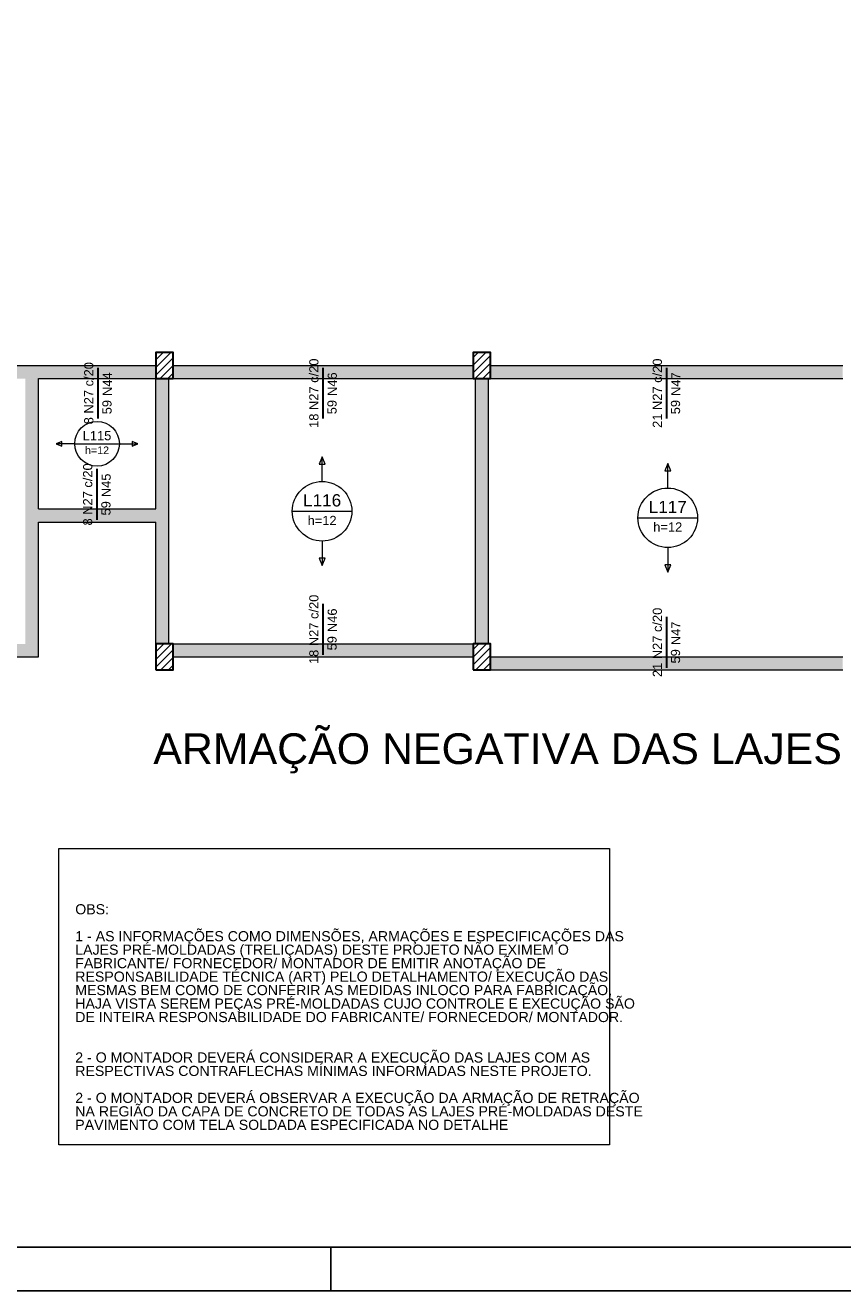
# Model space of a CAD drawing. Header units: millimetres. Extents: x 0 to 84.1, y 0 to 59.4.
# Tile 3 of 7: x 27.1 to 45.9, y 0 to 29.1. Entities that reach past the tile are written whole.
import ezdxf

# ---------------------------------------------------------------- set-up
doc = ezdxf.new("R2010")
doc.units = ezdxf.units.MM
doc.header["$MEASUREMENT"] = 0
doc.linetypes.add('NULL', pattern=[0])
for name, color, linetype, lineweight in [('CONTRAVENTAMENTOS', 4, 'Continuous', 9), ('Descrição da armadura', 7, 'Continuous', 0), ('DT-Armadura negativa', 4, 'Continuous', 30), ('DT-Hachura pilar em laje', 252, 'Continuous', 5), ('DT-Hachura viga em laje', 254, 'Continuous', 5), ('DT-Textos', 7, 'Continuous', 5), ('DT-Título', 3, 'Continuous', 20), ('FO-Pilares', 4, 'Continuous', 30), ('FO-Vigas', 1, 'Continuous', 20), ('Textos armaduras', 7, 'Continuous', 0)]:
    doc.layers.add(name, color=color, linetype=linetype, lineweight=lineweight)
doc.layers.add('SEDUC_MARF', color=1, linetype='Continuous')
doc.layers.add('SEDUC_MARGG', color=7, linetype='Continuous')
doc.styles.add('Arial', font='txt')

msp = doc.modelspace()

# ---------------------------------------------------------------- hatches: boundary and pattern name
at = {"layer": 'DT-Hachura pilar em laje', "linetype": 'Continuous'}
h = msp.add_hatch(dxfattribs=at)
h.set_pattern_fill('ANSI31', color=252, style=0)
h.paths.add_polyline_path([(30.072, 20.979), (30.272, 20.979), (30.472, 20.979), (30.472, 21.279), (30.472, 21.579), (30.272, 21.579), (30.072, 21.579), (30.072, 21.279)])
h = msp.add_hatch(dxfattribs=at)
h.set_pattern_fill('ANSI31', color=252, style=0)
h.paths.add_polyline_path([(37.374, 20.979), (37.574, 20.979), (37.774, 20.979), (37.774, 21.279), (37.774, 21.579), (37.574, 21.579), (37.374, 21.579), (37.374, 21.279)])
h = msp.add_hatch(dxfattribs=at)
h.set_pattern_fill('ANSI31', color=252, style=0)
h.paths.add_polyline_path([(30.072, 14.277), (30.272, 14.277), (30.472, 14.277), (30.472, 14.577), (30.472, 14.877), (30.272, 14.877), (30.072, 14.877), (30.072, 14.577)])
h = msp.add_hatch(dxfattribs=at)
h.set_pattern_fill('ANSI31', color=252, style=0)
h.paths.add_polyline_path([(37.374, 14.277), (37.574, 14.277), (37.774, 14.277), (37.774, 14.577), (37.774, 14.877), (37.574, 14.877), (37.374, 14.877), (37.374, 14.577)])
at = {"layer": 'DT-Hachura viga em laje', "linetype": 'Continuous'}
for points in [[(27.222, 21.13), (27.222, 21.13), (27.222, 21.28), (22.719, 21.28), (22.719, 20.98), (27.072, 20.98), (27.222, 21.13)], [(30.072, 21.28), (30.072, 21.28), (27.222, 21.28), (27.222, 21.13), (27.372, 20.98), (30.072, 20.98), (30.072, 21.28)], [(37.374, 21.28), (37.374, 21.28), (30.472, 21.28), (30.472, 20.98), (37.374, 20.98), (37.374, 21.28)], [(45.871, 21.279), (45.871, 21.279), (37.774, 21.279), (37.774, 20.98), (45.871, 20.98), (45.871, 21.279)], [(27.372, 17.981), (27.372, 17.981), (27.372, 20.98), (27.222, 21.13), (27.072, 20.98), (27.072, 17.831), (27.222, 17.831), (27.372, 17.981)], [(30.372, 20.98), (30.372, 20.98), (30.072, 20.98), (30.072, 17.981), (30.222, 17.831), (30.372, 17.831), (30.372, 20.98)], [(37.724, 20.98), (37.724, 20.98), (37.424, 20.98), (37.424, 14.877), (37.724, 14.877), (37.724, 20.98)], [(27.372, 17.681), (27.372, 17.681), (27.222, 17.831), (27.072, 17.831), (27.072, 14.877), (27.372, 14.577), (27.372, 17.681)], [(30.222, 17.831), (30.222, 17.831), (30.072, 17.981), (27.372, 17.981), (27.222, 17.831), (27.372, 17.681), (30.072, 17.681), (30.222, 17.831)], [(30.372, 17.831), (30.372, 17.831), (30.222, 17.831), (30.072, 17.681), (30.072, 14.877), (30.372, 14.877), (30.372, 17.831)], [(27.072, 14.877), (27.072, 14.877), (22.719, 14.877), (22.719, 14.577), (27.372, 14.577), (27.072, 14.877)], [(37.374, 14.577), (37.374, 14.577), (37.374, 14.877), (30.472, 14.877), (30.472, 14.577), (37.374, 14.577)], [(45.871, 14.577), (45.871, 14.577), (37.774, 14.577), (37.774, 14.277), (45.871, 14.277), (45.871, 14.577)]]:
    msp.add_hatch(color=254, dxfattribs=at).paths.add_polyline_path(points)

# ---------------------------------------------------------------- linework, layer by layer
at = {"layer": 'CONTRAVENTAMENTOS'}
msp.add_lwpolyline([(27.84, 10.168), (40.509, 10.168), (40.509, 3.355), (27.84, 3.355)], close=True, dxfattribs=at)
at = {"layer": 'DT-Armadura negativa'}
for points in [[(28.747, 20.059), (28.747, 21.229)], [(33.923, 20.059), (33.923, 21.229)], [(41.823, 20.059), (41.823, 21.229)], [(28.722, 17.731), (28.722, 18.901)], [(33.923, 14.627), (33.923, 15.798)], [(41.823, 14.327), (41.823, 15.498)]]:
    msp.add_lwpolyline(points, dxfattribs=at)
at = {"layer": 'DT-Textos'}
for p, q in [((27.911, 19.533), (27.784, 19.48)), ((27.911, 19.427), (27.911, 19.533)), ((29.66, 19.48), (29.533, 19.533)), ((29.533, 19.533), (29.533, 19.427)), ((27.784, 19.48), (27.911, 19.427)), ((28.208, 19.48), (29.236, 19.48)), ((29.533, 19.427), (29.66, 19.48)), ((33.898, 19.179), (33.827, 19.009)), ((33.827, 19.009), (33.968, 19.009)), ((33.968, 19.009), (33.898, 19.179)), ((41.848, 19.029), (41.777, 18.859)), ((41.918, 18.859), (41.848, 19.029)), ((41.777, 18.859), (41.918, 18.859)), ((33.212, 17.928), (34.583, 17.928)), ((41.162, 17.778), (42.533, 17.778)), ((33.968, 16.848), (33.827, 16.848)), ((33.827, 16.848), (33.898, 16.678)), ((33.898, 16.678), (33.968, 16.848)), ((41.918, 16.698), (41.777, 16.698)), ((41.777, 16.698), (41.848, 16.528)), ((41.848, 16.528), (41.918, 16.698))]:
    msp.add_line(p, q, dxfattribs=at)
for points in [[(28.208, 19.48), (27.784, 19.48)], [(29.236, 19.48), (29.66, 19.48)], [(33.898, 18.614), (33.898, 19.179)], [(41.848, 18.464), (41.848, 19.029)], [(33.898, 17.243), (33.898, 16.678)], [(41.848, 17.093), (41.848, 16.528)]]:
    msp.add_lwpolyline(points, dxfattribs=at)
for centre, radius in [((28.722, 19.48), 0.514), ((33.898, 17.928), 0.685), ((41.848, 17.778), 0.685)]:
    msp.add_circle(centre, radius, dxfattribs=at)
at = {"layer": 'FO-Pilares'}
for points in [[(30.072, 20.979), (30.272, 20.979), (30.472, 20.979), (30.472, 21.279), (30.472, 21.579), (30.272, 21.579), (30.072, 21.579), (30.072, 21.279), (30.072, 20.979)], [(37.374, 20.979), (37.574, 20.979), (37.774, 20.979), (37.774, 21.279), (37.774, 21.579), (37.574, 21.579), (37.374, 21.579), (37.374, 21.279), (37.374, 20.979)], [(30.072, 14.277), (30.272, 14.277), (30.472, 14.277), (30.472, 14.577), (30.472, 14.877), (30.272, 14.877), (30.072, 14.877), (30.072, 14.577), (30.072, 14.277)], [(37.374, 14.277), (37.574, 14.277), (37.774, 14.277), (37.774, 14.577), (37.774, 14.877), (37.574, 14.877), (37.374, 14.877), (37.374, 14.577), (37.374, 14.277)]]:
    msp.add_lwpolyline(points, close=True, dxfattribs=at)
at = {"layer": 'FO-Vigas'}
for p, q in [((22.719, 21.279), (27.222, 21.279)), ((27.222, 21.279), (30.072, 21.279)), ((30.472, 21.279), (37.374, 21.279)), ((37.774, 21.279), (45.872, 21.279)), ((27.372, 17.981), (27.372, 20.979)), ((27.372, 20.979), (30.072, 20.979)), ((30.072, 17.981), (30.072, 20.979)), ((30.372, 17.831), (30.372, 20.979)), ((30.472, 20.979), (37.374, 20.979)), ((37.424, 14.877), (37.424, 20.979)), ((37.724, 14.877), (37.724, 20.979)), ((37.774, 20.979), (45.872, 20.979)), ((27.372, 17.981), (30.072, 17.981)), ((30.372, 14.877), (30.372, 17.831)), ((27.372, 17.681), (30.072, 17.681)), ((27.372, 14.577), (27.372, 17.681)), ((30.072, 14.877), (30.072, 17.681)), ((30.472, 14.877), (37.374, 14.877)), ((22.719, 14.577), (27.372, 14.577)), ((30.472, 14.577), (37.374, 14.577)), ((37.774, 14.577), (45.872, 14.577)), ((37.774, 14.277), (45.872, 14.277))]:
    msp.add_line(p, q, dxfattribs=at)
at = {"layer": 'SEDUC_MARF'}
msp.add_line((34.1, 1), (34.1, 0), dxfattribs=at)
msp.add_lwpolyline([(84.1, 59.4), (0, 59.4), (0, 0), (84.1, 0)], close=True, dxfattribs=at)
at = {"layer": 'SEDUC_MARGG'}
msp.add_lwpolyline([(2.5, 1), (83.1, 1), (83.1, 58.4), (2.5, 58.4)], close=True, dxfattribs=at)

# ---------------------------------------------------------------- texts
at = {"layer": 'Descrição da armadura', "linetype": 'NULL', "char_height": 0.2118, "rotation": 90.0002, "line_spacing_factor": 0.9, "style": 'Arial'}
for s, insert, width, attachment_point in [('8 N27 c/20', (28.64, 20.644), 2.80513, 8), ('18 N27 c/20', (33.817, 20.644), 3.1277, 8), ('21 N27 c/20', (41.717, 20.644), 3.1277, 8), ('N44', (29.064, 21.123), 1.06399, 9), ('N46', (34.24, 21.123), 1.06399, 9), ('N47', (42.14, 21.123), 1.06399, 9), ('8 N27 c/20', (28.615, 18.316), 2.80513, 8), ('N45', (29.039, 18.795), 1.06399, 9), ('18 N27 c/20', (33.817, 15.212), 3.1277, 8), ('N46', (34.24, 15.692), 1.06399, 9), ('21 N27 c/20', (41.717, 14.912), 3.1277, 8), ('N47', (42.14, 15.392), 1.06399, 9)]:
    msp.add_mtext(s, dxfattribs=dict(at, insert=insert, width=width, attachment_point=attachment_point))
at = {"layer": 'DT-Textos', "linetype": 'NULL', "attachment_point": 8, "line_spacing_factor": 0.798, "style": 'Arial'}
for s, insert, char_height, width in [('L115', (28.721, 19.559), 0.2118, 1.29027), ('h=12', (28.721, 19.242), 0.1765, 1.12622), ('L116', (33.898, 18.035), 0.2824, 1.7352), ('L117', (41.848, 17.885), 0.2824, 1.7352), ('h=12', (33.898, 17.61), 0.2118, 1.30642), ('h=12', (41.848, 17.46), 0.2118, 1.30642)]:
    msp.add_mtext(s, dxfattribs=dict(at, insert=insert, char_height=char_height, width=width))
at = {"layer": 'DT-Título', "linetype": 'NULL', "line_spacing_factor": 0.798, "style": 'Arial'}
for s, insert, char_height, width, attachment_point in [('ARMAÇÃO NEGATIVA DAS LAJES DO PAVIMENTO PAVTO 01 (EIXO Y)', (62.895, 11.897), 0.706, 66.01482, 9), ('OBS:\\P\\P1 - AS INFORMAÇÕES COMO DIMENSÕES, ARMAÇÕES E ESPECIFICAÇÕES DAS LAJES PRÉ-MOLDADAS (TRELIÇADAS) DESTE PROJETO NÃO EXIMEM O FABRICANTE/ FORNECEDOR/ MONTADOR DE EMITIR ANOTAÇÃO DE RESPONSABILIDADE TÉCNICA (ART) PELO DETALHAMENTO/ EXECUÇÃO DAS MESMAS BEM COMO DE CONFERIR AS MEDIDAS INLOCO PARA FABRICAÇÃO, HAJA VISTA SEREM PEÇAS PRÉ-MOLDADAS CUJO CONTROLE E EXECUÇÃO SÃO DE INTEIRA RESPONSABILIDADE DO FABRICANTE/ FORNECEDOR/ MONTADOR.\\P\\P\\P2 - O MONTADOR DEVERÁ CONSIDERAR A EXECUÇÃO DAS LAJES COM AS RESPECTIVAS CONTRAFLECHAS MÍNIMAS INFORMADAS NESTE PROJETO. \\P\\P2 - O MONTADOR DEVERÁ OBSERVAR A EXECUÇÃO DA ARMAÇÃO DE RETRAÇÃO NA REGIÃO DA CAPA DE CONCRETO DE TODAS AS LAJES PRÉ-MOLDADAS DESTE PAVIMENTO COM TELA SOLDADA ESPECIFICADA NO DETALHE', (28.22, 3.696), 0.232942, 13.09048, 7)]:
    msp.add_mtext(s, dxfattribs=dict(at, insert=insert, char_height=char_height, width=width, attachment_point=attachment_point))
at = {"layer": 'Textos armaduras', "linetype": 'NULL', "char_height": 0.2118, "width": 1.04514, "attachment_point": 1, "rotation": 90.0002, "line_spacing_factor": 0.9, "style": 'Arial'}
for insert in [(28.844, 20.159), (34.02, 20.159), (41.92, 20.159), (28.819, 17.831), (34.02, 14.727), (41.92, 14.427)]:
    msp.add_mtext('59', dxfattribs=dict(at, insert=insert))

doc.saveas('drawing.dxf')
